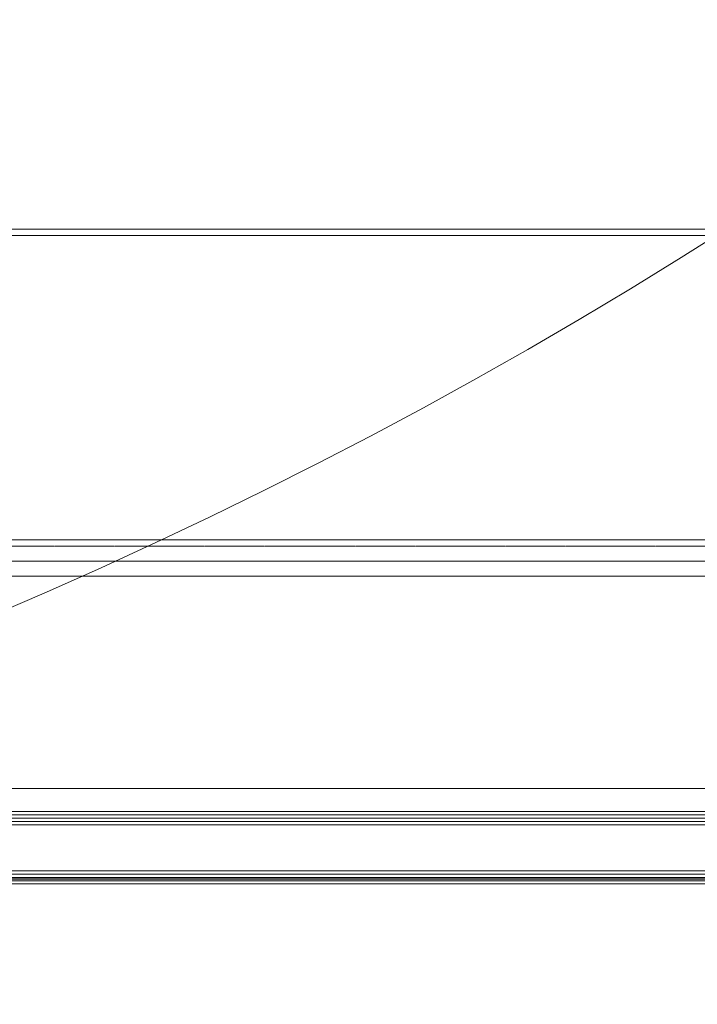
# Model space of a CAD drawing. Header units: millimetres. Extents: x -226731 to 126254, y -16359 to 60195.
# Tile 30 of 256: x -159620 to -159414, y 10462 to 10760. Entities that reach past the tile are written whole.
import ezdxf

# ---------------------------------------------------------------- set-up
doc = ezdxf.new("R2010")
doc.units = ezdxf.units.MM
doc.header["$LTSCALE"] = 0.1
doc.header["$MEASUREMENT"] = 0
doc.linetypes.add('HIDDEN', pattern=[0.375, 0.25, -0.125])
for name, color, linetype, lineweight in [('0_CCE_ FF_SIDE WALL SPRINKLER', 6, 'Continuous', 0), ('3_Hatch', 8, 'Continuous', 0), ('SPRINKLER COVERAGE AREA', 1, 'Continuous', 9)]:
    doc.layers.add(name, color=color, linetype=linetype, lineweight=lineweight)
doc.layers.add('AREA LINE', color=3, linetype='Continuous', plot=False)
doc.layers.add('FIRE FIGHTING SERVICES', color=5, linetype='Continuous')

# ---------------------------------------------------------------- blocks, each defined once
blk = doc.blocks.new('*U431')
at = {"layer": '3_Hatch', "color": 8}
for p, q in [((-29.99, 199.78), (-1009.98, 199.78)), ((-28.4, 105.47), (-1009.98, 105.47)), ((-30.03, 98.97), (-1009.98, 98.97)), ((-29.51, 94.41), (-1009.98, 94.41)), ((-29.56, 30.01), (-1009.98, 30.01)), ((-1009.98, 23, 0), (-7.48, 23)), ((-1009.98, 22, 0), (-7.48, 22)), ((-1009.98, 21, 0), (-7.48, 21)), ((-1009.98, 20, 0), (-7.48, 20)), ((-1009.98, 19, 0), (-7.48, 19)), ((-1009.98, 5, 0), (-7.48, 5)), ((-1009.98, 4, 0), (-7.48, 4)), ((-1009.98, 3, 0), (-7.48, 3)), ((-1009.98, 2, 0), (-7.48, 2)), ((-1009.98, 1, 0), (-7.48, 1))]:
    blk.add_line(p, q, dxfattribs=at)
at = {"layer": '3_Hatch', "color": 8, "linetype": 'HIDDEN', "ltscale": 5}
blk.add_line((-29.99, 197.78), (-1009.98, 197.78), dxfattribs=at)
at = {"layer": '3_Hatch', "color": 8, "linetype": 'HIDDEN'}
blk.add_line((-30.03, 103.48), (-1009.98, 103.48), dxfattribs=at)
blk = doc.blocks.new('A$C2AD535C3')
at = {"layer": 'SPRINKLER COVERAGE AREA', "color": 1}
blk.add_circle((0, 0), 2500, dxfattribs=at)
blk = doc.blocks.new('G$C3584CA52')
at = {"layer": '0_CCE_ FF_SIDE WALL SPRINKLER', "color": 240, "xscale": -0.6, "yscale": 0.6, "zscale": 0.6}
blk.add_blockref('A$C2AD535C3', (2806.02, -9259), dxfattribs=at)

msp = doc.modelspace()

# ---------------------------------------------------------------- linework, layer by layer
at = {"layer": 'AREA LINE', "color": 8}
msp.add_lwpolyline([(-164851.16, 10499.63), (-155388.73, 10499.63), (-155388.73, 11199.63), (-154208.69, 11199.63), (-154208.69, 10499.63), (-152367.94, 10499.63)], dxfattribs=at)

# ---------------------------------------------------------------- block references
at = {"layer": '3_Hatch', "color": 8, "xscale": -1}
msp.add_blockref('*U431', (-160358.68, 10497.02), dxfattribs=at)
at = {"layer": 'FIRE FIGHTING SERVICES'}
msp.add_blockref('G$C3584CA52', (-163018.33, 21220.5), dxfattribs=at)

doc.saveas('drawing.dxf')
